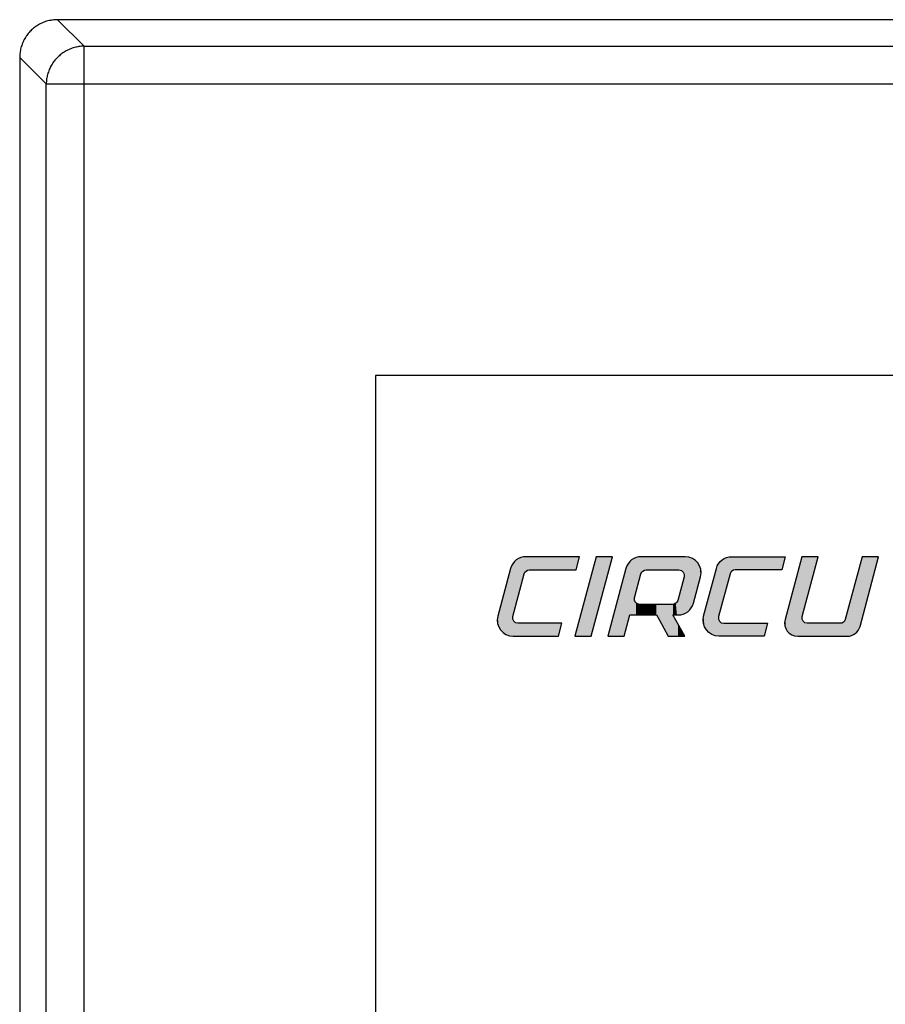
# Model space of a CAD drawing. Extents: x 10 to 287, y 22 to 188.
# Tile 14 of 22: x 128 to 150, y 141 to 167. Entities that reach past the tile are written whole.
import ezdxf

# ---------------------------------------------------------------- set-up
doc = ezdxf.new("R2010")
doc.units = 0
doc.layers.add('CAPA_1', color=7, linetype='CONTINUOUS')
doc.layers.add('COTES', color=7, linetype='CONTINUOUS')

# ---------------------------------------------------------------- blocks, each defined once
blk = doc.blocks.new('BLOCK_2')
at = {"layer": 'CAPA_1', "color": 7}
blk.add_lwpolyline([(128.29, 24.145), (128.29, 165.463)], dxfattribs=at)
blk = doc.blocks.new('BLOCK_3')
at = {"layer": 'CAPA_1', "color": 7}
blk.add_lwpolyline([(129.284, 23.151), (129.284, 166.456)], dxfattribs=at)
blk = doc.blocks.new('BLOCK_4')
at = {"layer": 'CAPA_1', "color": 7}
blk.add_lwpolyline([(136.943, 157.804), (136.943, 31.804)], dxfattribs=at)
blk = doc.blocks.new('BLOCK_12')
at = {"layer": 'CAPA_1', "color": 7}
blk.add_lwpolyline([(127.594, 166.159), (128.29, 165.463)], dxfattribs=at)
blk = doc.blocks.new('BLOCK_14')
at = {"layer": 'CAPA_1', "color": 7}
blk.add_lwpolyline([(128.587, 167.153), (129.284, 166.456)], dxfattribs=at)
blk = doc.blocks.new('BLOCK_19')
at = {"layer": 'CAPA_1', "color": 7}
blk.add_lwpolyline([(262.943, 157.804), (136.943, 157.804)], dxfattribs=at)
blk = doc.blocks.new('BLOCK_20')
at = {"layer": 'CAPA_1', "color": 7}
blk.add_lwpolyline([(128.29, 165.463), (271.595, 165.463)], dxfattribs=at)
blk = doc.blocks.new('BLOCK_21')
at = {"layer": 'CAPA_1', "color": 7}
blk.add_lwpolyline([(129.284, 166.456), (270.602, 166.456)], dxfattribs=at)
blk = doc.blocks.new('BLOCK_136')
at = {"layer": 'CAPA_1', "color": 7}
blk.add_lwpolyline([(129.284, 166.456), (129.251, 166.455), (129.218, 166.453), (129.185, 166.45), (129.151, 166.445), (129.118, 166.44), (129.085, 166.433), (129.066, 166.429), (129.033, 166.421), (129.001, 166.411), (128.969, 166.401), (128.938, 166.389), (128.907, 166.377), (128.876, 166.363), (128.846, 166.349), (128.816, 166.333), (128.787, 166.317), (128.758, 166.299), (128.73, 166.28), (128.703, 166.261), (128.687, 166.249), (128.661, 166.228), (128.635, 166.207), (128.61, 166.184), (128.586, 166.161), (128.562, 166.137), (128.54, 166.112), (128.518, 166.086), (128.497, 166.059), (128.486, 166.044), (128.466, 166.017), (128.448, 165.988), (128.43, 165.96), (128.413, 165.93), (128.398, 165.901), (128.383, 165.87), (128.37, 165.84), (128.357, 165.809), (128.346, 165.777), (128.335, 165.745), (128.326, 165.713), (128.317, 165.68), (128.313, 165.662), (128.307, 165.629), (128.301, 165.595), (128.297, 165.562), (128.294, 165.529), (128.291, 165.496), (128.29, 165.463)], dxfattribs=at)
blk = doc.blocks.new('BLOCK_333')
at = {"layer": 'CAPA_1', "color": 7}
blk.add_lwpolyline([(271.299, 167.153), (128.587, 167.153), (128.554, 167.152), (128.521, 167.151), (128.487, 167.148), (128.454, 167.144), (128.432, 167.141), (128.399, 167.135), (128.366, 167.128), (128.333, 167.12), (128.301, 167.111), (128.269, 167.101), (128.238, 167.09), (128.207, 167.078), (128.177, 167.064), (128.147, 167.05), (128.117, 167.035), (128.088, 167.019), (128.059, 167.002), (128.031, 166.983), (128.011, 166.97), (127.984, 166.95), (127.958, 166.929), (127.933, 166.908), (127.908, 166.885), (127.884, 166.863), (127.861, 166.839), (127.839, 166.814), (127.817, 166.789), (127.797, 166.762), (127.777, 166.735), (127.763, 166.716), (127.745, 166.687), (127.728, 166.659), (127.711, 166.63), (127.696, 166.6), (127.682, 166.57), (127.669, 166.54), (127.657, 166.509), (127.646, 166.478), (127.636, 166.446), (127.627, 166.413), (127.619, 166.381), (127.612, 166.348), (127.606, 166.314), (127.603, 166.293), (127.599, 166.259), (127.596, 166.226), (127.594, 166.192), (127.594, 166.159), (127.594, 23.448)], dxfattribs=at)
blk = doc.blocks.new('*U388')
at = {"layer": 'COTES', "color": 250}
for points in [[(146.023, 151.73), (145.993, 152.91), (146.023, 152.937)], [(146.043, 151.806), (146.023, 152.937), (146.043, 152.955)], [(146.086, 151.965), (146.043, 152.955), (146.086, 152.983)], [(146.1, 152.015), (146.086, 152.983), (146.1, 152.992)], [(146.162, 152.245), (146.1, 152.992), (146.162, 153.019)], [(146.228, 152.491), (146.162, 153.019), (146.228, 153.035)], [(146.254, 152.588), (146.228, 153.035), (146.254, 153.038)], [(146.272, 152.631), (146.254, 153.038), (146.272, 153.039)], [(146.298, 152.659), (146.272, 153.039), (146.298, 153.041)], [(146.385, 152.691), (146.385, 153.041), (147.145, 152.691)], [(147.145, 152.691), (146.385, 153.041), (147.145, 153.041)], [(147.235, 152.691), (147.235, 153.041), (147.611, 152.691)], [(147.611, 152.691), (147.235, 153.041), (147.611, 153.041)], [(145.893, 150.959), (145.863, 152.622), (145.893, 152.731)], [(145.917, 150.956), (145.893, 152.731), (145.917, 152.797)], [(145.893, 150.959), (145.893, 152.731), (145.917, 150.956)], [(145.949, 150.952), (145.917, 152.797), (145.949, 152.853)], [(145.917, 150.956), (145.917, 152.797), (145.949, 150.952)], [(145.951, 151.454), (145.949, 152.853), (145.951, 152.857)], [(145.962, 151.506), (145.951, 152.858), (145.962, 152.871)], [(145.951, 151.465), (145.951, 152.857), (145.951, 152.858)], [(145.975, 151.552), (145.962, 152.871), (145.975, 152.887)], [(145.993, 151.621), (145.975, 152.887), (145.993, 152.91)], [(145.863, 150.962), (145.774, 152.287), (145.863, 152.622)], [(145.863, 150.962), (145.863, 152.622), (145.893, 150.959)], [(145.774, 150.996), (145.696, 151.995), (145.774, 152.287)], [(145.774, 150.996), (145.774, 152.287), (145.863, 150.962)], [(145.696, 151.048), (145.631, 151.754), (145.696, 151.995)], [(145.696, 151.048), (145.696, 151.995), (145.774, 150.996)], [(145.631, 151.115), (145.583, 151.573), (145.631, 151.754)], [(145.631, 151.115), (145.631, 151.754), (145.696, 151.048)], [(145.553, 151.283), (145.543, 151.378), (145.553, 151.446)], [(145.557, 151.271), (145.553, 151.446), (145.557, 151.476)], [(145.553, 151.283), (145.553, 151.446), (145.557, 151.271)], [(145.583, 151.194), (145.557, 151.476), (145.583, 151.573)], [(145.557, 151.271), (145.557, 151.476), (145.583, 151.194)], [(145.583, 151.194), (145.583, 151.573), (145.631, 151.115)], [(145.949, 150.952), (145.949, 151.399), (145.951, 150.952)], [(145.951, 150.952), (145.951, 151.395), (145.951, 150.952)], [(145.951, 150.952), (145.951, 151.394), (145.962, 150.951)], [(146.385, 150.951), (146.385, 151.29), (147.145, 150.951)], [(147.145, 150.951), (146.385, 151.29), (147.145, 151.29)]]:
    blk.add_solid(points, dxfattribs=at)
at = {"layer": 'COTES', "color": 250, "extrusion": (0, 0, -1)}
for points in [[(-146.023, 151.73), (-146.023, 152.937), (-146.043, 151.806)], [(-146.043, 151.806), (-146.043, 152.955), (-146.086, 151.965)], [(-146.086, 151.965), (-146.086, 152.983), (-146.1, 152.015)], [(-146.1, 152.015), (-146.1, 152.992), (-146.162, 152.245)], [(-146.162, 152.245), (-146.162, 153.019), (-146.228, 152.491)], [(-146.228, 152.491), (-146.228, 153.035), (-146.254, 152.588)], [(-146.254, 152.588), (-146.254, 153.038), (-146.272, 152.631)], [(-146.272, 152.631), (-146.272, 153.039), (-146.298, 152.659)], [(-146.298, 152.659), (-146.298, 153.041), (-146.302, 152.663)], [(-146.302, 152.663), (-146.298, 153.041), (-146.302, 153.041)], [(-146.302, 152.663), (-146.302, 153.041), (-146.341, 152.684)], [(-146.341, 152.684), (-146.302, 153.041), (-146.341, 153.041)], [(-146.341, 152.684), (-146.341, 153.041), (-146.385, 152.691)], [(-146.385, 152.691), (-146.341, 153.041), (-146.385, 153.041)], [(-147.145, 152.691), (-147.145, 153.041), (-147.235, 152.691)], [(-147.235, 152.691), (-147.145, 153.041), (-147.235, 153.041)], [(-147.611, 152.691), (-147.611, 153.041), (-147.703, 153.041)], [(-145.949, 151.399), (-145.949, 152.853), (-145.951, 151.454)], [(-145.951, 151.465), (-145.951, 152.858), (-145.962, 151.506)], [(-145.951, 151.454), (-145.951, 152.857), (-145.951, 151.465)], [(-145.962, 151.506), (-145.962, 152.871), (-145.975, 151.552)], [(-145.975, 151.552), (-145.975, 152.887), (-145.993, 151.621)], [(-145.993, 151.621), (-145.993, 152.91), (-146.023, 151.73)], [(-145.951, 150.952), (-145.949, 151.399), (-145.951, 151.395)], [(-145.951, 150.952), (-145.951, 151.395), (-145.951, 151.394)], [(-145.962, 150.951), (-145.951, 151.394), (-145.962, 151.37)], [(-145.962, 150.951), (-145.962, 151.37), (-145.975, 150.951)], [(-145.975, 150.951), (-145.962, 151.37), (-145.975, 151.344)], [(-145.975, 150.951), (-145.975, 151.344), (-145.993, 150.951)], [(-145.993, 150.951), (-145.975, 151.344), (-145.993, 151.329)], [(-145.993, 150.951), (-145.993, 151.329), (-146.023, 150.951)], [(-146.023, 150.951), (-145.993, 151.329), (-146.023, 151.305)], [(-146.023, 150.951), (-146.023, 151.305), (-146.043, 150.951)], [(-146.043, 150.951), (-146.023, 151.305), (-146.043, 151.3)], [(-146.043, 150.951), (-146.043, 151.3), (-146.086, 150.951)], [(-146.086, 150.951), (-146.043, 151.3), (-146.086, 151.29)], [(-146.086, 150.951), (-146.086, 151.29), (-146.1, 150.951)], [(-146.1, 150.951), (-146.086, 151.29), (-146.1, 151.29)], [(-146.1, 150.951), (-146.1, 151.29), (-146.162, 150.951)], [(-146.162, 150.951), (-146.1, 151.29), (-146.162, 151.29)], [(-146.162, 150.951), (-146.162, 151.29), (-146.228, 150.951)], [(-146.228, 150.951), (-146.162, 151.29), (-146.228, 151.29)], [(-146.228, 150.951), (-146.228, 151.29), (-146.254, 150.951)], [(-146.254, 150.951), (-146.228, 151.29), (-146.254, 151.29)], [(-146.254, 150.951), (-146.254, 151.29), (-146.272, 150.951)], [(-146.272, 150.951), (-146.254, 151.29), (-146.272, 151.29)], [(-146.272, 150.951), (-146.272, 151.29), (-146.298, 150.951)], [(-146.298, 150.951), (-146.272, 151.29), (-146.298, 151.29)], [(-146.298, 150.951), (-146.298, 151.29), (-146.302, 150.951)], [(-146.302, 150.951), (-146.298, 151.29), (-146.302, 151.29)], [(-146.302, 150.951), (-146.302, 151.29), (-146.341, 150.951)], [(-146.341, 150.951), (-146.302, 151.29), (-146.341, 151.29)], [(-146.341, 150.951), (-146.341, 151.29), (-146.385, 150.951)], [(-146.385, 150.951), (-146.341, 151.29), (-146.385, 151.29)], [(-147.145, 150.951), (-147.145, 151.29), (-147.235, 151.29)]]:
    blk.add_solid(points, dxfattribs=at)
blk = doc.blocks.new('*U389')
at = {"layer": 'COTES', "color": 250}
for points in [[(142.735, 151.428), (142.608, 152.567), (142.735, 153.041)], [(142.608, 150.951), (142.173, 150.951), (142.608, 152.567)]]:
    blk.add_solid(points, dxfattribs=at)
at = {"layer": 'COTES', "color": 250, "extrusion": (0, 0, -1)}
for points in [[(-142.735, 151.428), (-142.735, 153.041), (-143.166, 153.041)], [(-142.608, 150.951), (-142.608, 152.567), (-142.735, 151.428)]]:
    blk.add_solid(points, dxfattribs=at)
blk = doc.blocks.new('*U390')
at = {"layer": 'COTES', "color": 250}
for points in [[(140.618, 151.733), (140.588, 152.91), (140.618, 152.937)], [(140.638, 151.809), (140.618, 152.937), (140.638, 152.955)], [(140.682, 151.973), (140.638, 152.955), (140.682, 152.983)], [(140.695, 152.022), (140.682, 152.983), (140.695, 152.992)], [(140.757, 152.256), (140.695, 152.992), (140.757, 153.019)], [(140.823, 152.507), (140.757, 153.019), (140.823, 153.035)], [(140.845, 152.588), (140.823, 153.035), (140.845, 153.037)], [(140.865, 152.631), (140.845, 153.037), (140.865, 153.039)], [(140.893, 152.66), (140.865, 153.039), (140.893, 153.041)], [(140.98, 152.691), (140.98, 153.041), (141.743, 152.691)], [(141.743, 152.691), (140.98, 153.041), (141.743, 153.041)], [(141.831, 152.691), (141.831, 153.041), (142.21, 152.691)], [(142.21, 152.691), (141.831, 153.041), (142.21, 153.041)], [(140.487, 150.959), (140.457, 152.618), (140.487, 152.731)], [(140.511, 150.956), (140.487, 152.731), (140.511, 152.797)], [(140.487, 150.959), (140.487, 152.731), (140.511, 150.956)], [(140.544, 150.952), (140.511, 152.797), (140.544, 152.854)], [(140.511, 150.956), (140.511, 152.797), (140.544, 150.952)], [(140.545, 151.441), (140.544, 152.854), (140.545, 152.857)], [(140.546, 151.465), (140.545, 152.857), (140.546, 152.858)], [(140.557, 151.504), (140.546, 152.858), (140.557, 152.871)], [(140.57, 151.552), (140.557, 152.871), (140.57, 152.887)], [(140.588, 151.621), (140.57, 152.887), (140.588, 152.91)], [(140.457, 150.962), (140.367, 152.281), (140.457, 152.618)], [(140.457, 150.962), (140.457, 152.618), (140.487, 150.959)], [(140.367, 150.996), (140.289, 151.989), (140.367, 152.281)], [(140.367, 150.996), (140.367, 152.281), (140.457, 150.962)], [(140.289, 151.048), (140.225, 151.749), (140.289, 151.989)], [(140.289, 151.048), (140.289, 151.989), (140.367, 150.996)], [(140.225, 151.115), (140.177, 151.569), (140.225, 151.749)], [(140.225, 151.115), (140.225, 151.749), (140.289, 151.048)], [(140.147, 151.283), (140.138, 151.378), (140.147, 151.443)], [(140.152, 151.269), (140.147, 151.443), (140.152, 151.476)], [(140.147, 151.283), (140.147, 151.443), (140.152, 151.269)], [(140.177, 151.194), (140.152, 151.476), (140.177, 151.569)], [(140.152, 151.269), (140.152, 151.476), (140.177, 151.194)], [(140.177, 151.194), (140.177, 151.569), (140.225, 151.115)], [(140.544, 150.952), (140.544, 151.399), (140.545, 150.952)], [(140.545, 150.952), (140.545, 151.395), (140.546, 150.952)], [(140.546, 150.952), (140.546, 151.393), (140.557, 150.951)], [(140.98, 150.951), (140.98, 151.29), (141.743, 150.951)], [(141.743, 150.951), (140.98, 151.29), (141.743, 151.29)]]:
    blk.add_solid(points, dxfattribs=at)
at = {"layer": 'COTES', "color": 250, "extrusion": (0, 0, -1)}
for points in [[(-140.618, 151.733), (-140.618, 152.937), (-140.638, 151.809)], [(-140.638, 151.809), (-140.638, 152.955), (-140.682, 151.973)], [(-140.682, 151.973), (-140.682, 152.983), (-140.695, 152.022)], [(-140.695, 152.022), (-140.695, 152.992), (-140.757, 152.256)], [(-140.757, 152.256), (-140.757, 153.019), (-140.823, 152.507)], [(-140.823, 152.507), (-140.823, 153.035), (-140.845, 152.588)], [(-140.845, 152.588), (-140.845, 153.037), (-140.865, 152.631)], [(-140.865, 152.631), (-140.865, 153.039), (-140.893, 152.66)], [(-140.893, 152.66), (-140.893, 153.041), (-140.896, 152.663)], [(-140.896, 152.663), (-140.893, 153.041), (-140.896, 153.041)], [(-140.896, 152.663), (-140.896, 153.041), (-140.935, 152.684)], [(-140.935, 152.684), (-140.896, 153.041), (-140.935, 153.041)], [(-140.935, 152.684), (-140.935, 153.041), (-140.98, 152.691)], [(-140.98, 152.691), (-140.935, 153.041), (-140.98, 153.041)], [(-141.743, 152.691), (-141.743, 153.041), (-141.831, 152.691)], [(-141.831, 152.691), (-141.743, 153.041), (-141.831, 153.041)], [(-142.21, 152.691), (-142.21, 153.041), (-142.301, 153.041)], [(-140.544, 151.399), (-140.544, 152.854), (-140.545, 151.441)], [(-140.545, 151.441), (-140.545, 152.857), (-140.546, 151.465)], [(-140.546, 151.465), (-140.546, 152.858), (-140.557, 151.504)], [(-140.557, 151.504), (-140.557, 152.871), (-140.57, 151.552)], [(-140.57, 151.552), (-140.57, 152.887), (-140.588, 151.621)], [(-140.588, 151.621), (-140.588, 152.91), (-140.618, 151.733)], [(-140.545, 150.952), (-140.544, 151.399), (-140.545, 151.395)], [(-140.546, 150.952), (-140.545, 151.395), (-140.546, 151.393)], [(-140.557, 150.951), (-140.546, 151.393), (-140.557, 151.371)], [(-140.557, 150.951), (-140.557, 151.371), (-140.57, 150.951)], [(-140.57, 150.951), (-140.557, 151.371), (-140.57, 151.344)], [(-140.57, 150.951), (-140.57, 151.344), (-140.588, 150.951)], [(-140.588, 150.951), (-140.57, 151.344), (-140.588, 151.329)], [(-140.588, 150.951), (-140.588, 151.329), (-140.618, 150.951)], [(-140.618, 150.951), (-140.588, 151.329), (-140.618, 151.305)], [(-140.618, 150.951), (-140.618, 151.305), (-140.638, 150.951)], [(-140.638, 150.951), (-140.618, 151.305), (-140.638, 151.3)], [(-140.638, 150.951), (-140.638, 151.3), (-140.682, 150.951)], [(-140.682, 150.951), (-140.638, 151.3), (-140.682, 151.29)], [(-140.682, 150.951), (-140.682, 151.29), (-140.695, 150.951)], [(-140.695, 150.951), (-140.682, 151.29), (-140.695, 151.29)], [(-140.695, 150.951), (-140.695, 151.29), (-140.757, 150.951)], [(-140.757, 150.951), (-140.695, 151.29), (-140.757, 151.29)], [(-140.757, 150.951), (-140.757, 151.29), (-140.823, 150.951)], [(-140.823, 150.951), (-140.757, 151.29), (-140.823, 151.29)], [(-140.823, 150.951), (-140.823, 151.29), (-140.845, 150.951)], [(-140.845, 150.951), (-140.823, 151.29), (-140.845, 151.29)], [(-140.845, 150.951), (-140.845, 151.29), (-140.865, 150.951)], [(-140.865, 150.951), (-140.845, 151.29), (-140.865, 151.29)], [(-140.865, 150.951), (-140.865, 151.29), (-140.893, 150.951)], [(-140.893, 150.951), (-140.865, 151.29), (-140.893, 151.29)], [(-140.893, 150.951), (-140.893, 151.29), (-140.896, 150.951)], [(-140.896, 150.951), (-140.893, 151.29), (-140.896, 151.29)], [(-140.896, 150.951), (-140.896, 151.29), (-140.935, 150.951)], [(-140.935, 150.951), (-140.896, 151.29), (-140.935, 151.29)], [(-140.935, 150.951), (-140.935, 151.29), (-140.98, 150.951)], [(-140.98, 150.951), (-140.935, 151.29), (-140.98, 151.29)], [(-141.743, 150.951), (-141.743, 151.29), (-141.831, 151.29)]]:
    blk.add_solid(points, dxfattribs=at)
blk = doc.blocks.new('*U391')
at = {"layer": 'COTES', "color": 250}
for points in [[(148.137, 150.951), (148.031, 152.644), (148.137, 153.041)], [(149.721, 151.416), (149.666, 152.835), (149.721, 153.041)], [(149.666, 151.209), (149.617, 152.652), (149.666, 152.835)], [(148.031, 150.951), (147.948, 152.334), (148.031, 152.644)], [(149.617, 151.104), (149.54, 152.366), (149.617, 152.652)], [(147.948, 150.96), (147.873, 152.053), (147.948, 152.334)], [(147.948, 150.96), (147.948, 152.334), (148.031, 150.951)], [(149.54, 151.022), (149.442, 151.997), (149.54, 152.366)], [(147.873, 150.988), (147.808, 151.808), (147.873, 152.053)], [(147.873, 150.988), (147.873, 152.053), (147.948, 150.96)], [(149.442, 150.969), (149.327, 151.57), (149.442, 151.997)], [(147.808, 151.031), (147.754, 151.607), (147.808, 151.808)], [(147.808, 151.031), (147.808, 151.808), (147.873, 150.988)], [(147.696, 151.209), (147.69, 151.35), (147.696, 151.388)], [(147.714, 151.153), (147.696, 151.388), (147.714, 151.457)], [(147.696, 151.209), (147.696, 151.388), (147.714, 151.153)], [(147.754, 151.087), (147.714, 151.457), (147.754, 151.607)], [(147.714, 151.153), (147.714, 151.457), (147.754, 151.087)], [(147.754, 151.087), (147.754, 151.607), (147.808, 151.031)], [(149.28, 150.951), (149.261, 151.35), (149.28, 151.392)], [(149.327, 150.951), (149.28, 151.392), (149.327, 151.57)], [(147.69, 151.227), (147.683, 151.306), (147.69, 151.35)], [(147.69, 151.227), (147.69, 151.35), (147.696, 151.209)], [(148.568, 150.951), (148.568, 151.29), (149.144, 150.951)], [(149.144, 150.951), (148.568, 151.29), (149.144, 151.29)], [(149.191, 150.951), (149.144, 151.29), (149.191, 151.298)], [(149.231, 150.951), (149.191, 151.298), (149.231, 151.318)], [(149.261, 150.951), (149.231, 151.318), (149.261, 151.35)]]:
    blk.add_solid(points, dxfattribs=at)
at = {"layer": 'COTES', "color": 250, "extrusion": (0, 0, -1)}
for points in [[(-148.137, 150.951), (-148.137, 153.041), (-148.145, 150.951)], [(-148.145, 150.951), (-148.137, 153.041), (-148.145, 153.041)], [(-148.145, 151.399), (-148.145, 153.041), (-148.148, 151.465)], [(-148.148, 151.465), (-148.145, 153.041), (-148.148, 153.041)], [(-148.148, 151.465), (-148.148, 153.041), (-148.17, 151.549)], [(-148.17, 151.549), (-148.148, 153.041), (-148.17, 153.041)], [(-148.17, 151.549), (-148.17, 153.041), (-148.217, 151.724)], [(-148.217, 151.724), (-148.17, 153.041), (-148.217, 153.041)], [(-148.217, 151.724), (-148.217, 153.041), (-148.279, 151.958)], [(-148.279, 151.958), (-148.217, 153.041), (-148.279, 153.041)], [(-148.279, 151.958), (-148.279, 153.041), (-148.568, 153.041)], [(-149.721, 151.416), (-149.721, 153.041), (-150.155, 153.041)], [(-149.666, 151.209), (-149.666, 152.835), (-149.721, 151.416)], [(-148.031, 150.951), (-148.031, 152.644), (-148.137, 150.951)], [(-149.617, 151.104), (-149.617, 152.652), (-149.666, 151.209)], [(-149.54, 151.022), (-149.54, 152.366), (-149.617, 151.104)], [(-149.442, 150.969), (-149.442, 151.997), (-149.54, 151.022)], [(-148.145, 150.951), (-148.145, 151.399), (-148.148, 150.951)], [(-148.148, 150.951), (-148.145, 151.399), (-148.148, 151.393)], [(-148.148, 150.951), (-148.148, 151.393), (-148.17, 150.951)], [(-148.17, 150.951), (-148.148, 151.393), (-148.17, 151.344)], [(-149.28, 150.951), (-149.28, 151.392), (-149.327, 150.951)], [(-149.327, 150.951), (-149.327, 151.57), (-149.442, 150.969)], [(-148.17, 150.951), (-148.17, 151.344), (-148.217, 150.951)], [(-148.217, 150.951), (-148.17, 151.344), (-148.217, 151.305)], [(-148.217, 150.951), (-148.217, 151.305), (-148.279, 150.951)], [(-148.279, 150.951), (-148.217, 151.305), (-148.279, 151.29)], [(-148.279, 150.951), (-148.279, 151.29), (-148.568, 150.951)], [(-148.568, 150.951), (-148.279, 151.29), (-148.568, 151.29)], [(-149.144, 150.951), (-149.144, 151.29), (-149.191, 150.951)], [(-149.191, 150.951), (-149.191, 151.298), (-149.231, 150.951)], [(-149.231, 150.951), (-149.231, 151.318), (-149.261, 150.951)], [(-149.261, 150.951), (-149.261, 151.35), (-149.28, 150.951)]]:
    blk.add_solid(points, dxfattribs=at)
blk = doc.blocks.new('*U392')
at = {"layer": 'COTES', "color": 250}
for points in [[(143.666, 151.509), (143.622, 152.916), (143.666, 152.955)], [(143.723, 151.509), (143.666, 152.955), (143.723, 152.992)], [(143.739, 151.509), (143.723, 152.992), (143.739, 152.998)], [(143.742, 151.953), (143.739, 152.998), (143.742, 153)], [(143.743, 151.961), (143.742, 153), (143.743, 153)], [(143.752, 151.995), (143.743, 153), (143.752, 153.004)], [(143.768, 152.055), (143.752, 153.004), (143.768, 153.011)], [(143.785, 152.119), (143.768, 153.011), (143.785, 153.019)], [(143.79, 152.134), (143.785, 153.019), (143.79, 153.02)], [(143.816, 152.231), (143.79, 153.02), (143.816, 153.026)], [(143.846, 152.343), (143.816, 153.026), (143.846, 153.034)], [(143.852, 152.367), (143.846, 153.034), (143.852, 153.035)], [(143.879, 152.465), (143.852, 153.035), (143.879, 153.038)], [(143.912, 152.588), (143.879, 153.038), (143.912, 153.04)], [(143.922, 152.611), (143.912, 153.04), (143.922, 153.041)], [(144.911, 152.691), (144.911, 153.041), (144.944, 152.687)], [(144.944, 152.687), (144.944, 153.041), (144.958, 152.682)], [(144.958, 152.682), (144.958, 153.041), (144.973, 152.676)], [(144.973, 152.676), (144.973, 153.041), (144.999, 152.659)], [(144.999, 152.659), (144.999, 153.041), (145.021, 152.637)], [(145.021, 152.637), (145.021, 153.041), (145.024, 152.631)], [(145.024, 152.631), (145.024, 153.041), (145.037, 152.61)], [(145.037, 152.61), (145.037, 153.041), (145.046, 152.582)], [(145.046, 152.582), (145.046, 153.041), (145.047, 152.58)], [(145.047, 152.58), (145.047, 153.041), (145.05, 152.548)], [(143.517, 151.115), (143.473, 152.567), (143.517, 152.731)], [(143.54, 151.201), (143.517, 152.731), (143.54, 152.797)], [(143.573, 151.326), (143.54, 152.797), (143.573, 152.857)], [(143.616, 151.484), (143.573, 152.857), (143.616, 152.91)], [(143.622, 151.509), (143.616, 152.91), (143.622, 152.916)], [(143.473, 150.951), (143.039, 150.951), (143.473, 152.567)], [(145.021, 151.531), (144.999, 152.341), (145.021, 152.42)], [(145.024, 151.532), (145.021, 152.42), (145.024, 152.431)], [(145.037, 151.537), (145.024, 152.431), (145.037, 152.479)], [(145.046, 151.542), (145.037, 152.479), (145.046, 152.515)], [(145.047, 151.542), (145.046, 152.515), (145.047, 152.519)], [(145.05, 151.543), (145.047, 152.519), (145.05, 152.548)], [(144.958, 151.515), (144.944, 152.134), (144.958, 152.187)], [(144.973, 151.519), (144.958, 152.187), (144.973, 152.244)], [(144.999, 151.525), (144.973, 152.244), (144.999, 152.341)], [(144.878, 151.509), (144.858, 151.849), (144.878, 151.891)], [(144.889, 151.509), (144.878, 151.891), (144.889, 151.932)], [(144.911, 151.511), (144.889, 151.932), (144.911, 152.011)], [(144.944, 151.513), (144.911, 152.011), (144.944, 152.134)], [(144.32, 151.509), (144.32, 151.786), (144.396, 151.37)], [(144.396, 151.37), (144.396, 151.786), (144.626, 150.951)], [(144.751, 150.951), (144.743, 151.786), (144.751, 151.788)], [(144.788, 151.509), (144.751, 151.788), (144.788, 151.794)], [(144.828, 151.509), (144.788, 151.794), (144.828, 151.816)], [(144.858, 151.509), (144.828, 151.816), (144.858, 151.849)]]:
    blk.add_solid(points, dxfattribs=at)
at = {"layer": 'COTES', "color": 250, "extrusion": (0, 0, -1)}
for points in [[(-143.666, 151.509), (-143.666, 152.955), (-143.723, 151.509)], [(-143.723, 151.509), (-143.723, 152.992), (-143.739, 151.509)], [(-143.739, 151.928), (-143.739, 152.998), (-143.742, 151.953)], [(-143.742, 151.953), (-143.742, 153), (-143.743, 151.961)], [(-143.743, 151.961), (-143.743, 153), (-143.752, 151.995)], [(-143.752, 151.995), (-143.752, 153.004), (-143.768, 152.055)], [(-143.768, 152.055), (-143.768, 153.011), (-143.785, 152.119)], [(-143.785, 152.119), (-143.785, 153.019), (-143.79, 152.134)], [(-143.79, 152.134), (-143.79, 153.02), (-143.816, 152.231)], [(-143.816, 152.231), (-143.816, 153.026), (-143.846, 152.343)], [(-143.846, 152.343), (-143.846, 153.034), (-143.852, 152.367)], [(-143.852, 152.367), (-143.852, 153.035), (-143.879, 152.465)], [(-143.879, 152.465), (-143.879, 153.038), (-143.912, 152.588)], [(-143.912, 152.588), (-143.912, 153.04), (-143.922, 152.611)], [(-143.922, 152.611), (-143.922, 153.041), (-143.931, 152.631)], [(-143.931, 152.631), (-143.922, 153.041), (-143.931, 153.041)], [(-143.931, 152.631), (-143.931, 153.041), (-143.962, 152.663)], [(-143.962, 152.663), (-143.931, 153.041), (-143.962, 153.041)], [(-143.962, 152.663), (-143.962, 153.041), (-144.001, 152.684)], [(-144.001, 152.684), (-143.962, 153.041), (-144.001, 153.041)], [(-144.001, 152.684), (-144.001, 153.041), (-144.046, 152.691)], [(-144.046, 152.691), (-144.001, 153.041), (-144.046, 153.041)], [(-144.046, 152.691), (-144.046, 153.041), (-144.32, 152.691)], [(-144.32, 152.691), (-144.046, 153.041), (-144.32, 153.041)], [(-144.32, 152.691), (-144.32, 153.041), (-144.396, 152.691)], [(-144.396, 152.691), (-144.32, 153.041), (-144.396, 153.041)], [(-144.396, 152.691), (-144.396, 153.041), (-144.626, 152.691)], [(-144.626, 152.691), (-144.396, 153.041), (-144.626, 153.041)], [(-144.626, 152.691), (-144.626, 153.041), (-144.743, 152.691)], [(-144.743, 152.691), (-144.626, 153.041), (-144.743, 153.041)], [(-144.743, 152.691), (-144.743, 153.041), (-144.751, 152.691)], [(-144.751, 152.691), (-144.743, 153.041), (-144.751, 153.041)], [(-144.751, 152.691), (-144.751, 153.041), (-144.788, 152.691)], [(-144.788, 152.691), (-144.751, 153.041), (-144.788, 153.041)], [(-144.788, 152.691), (-144.788, 153.041), (-144.828, 152.691)], [(-144.828, 152.691), (-144.788, 153.041), (-144.828, 153.041)], [(-144.828, 152.691), (-144.828, 153.041), (-144.858, 152.691)], [(-144.858, 152.691), (-144.828, 153.041), (-144.858, 153.041)], [(-144.858, 152.691), (-144.858, 153.041), (-144.878, 152.691)], [(-144.878, 152.691), (-144.858, 153.041), (-144.878, 153.041)], [(-144.878, 152.691), (-144.878, 153.041), (-144.889, 152.691)], [(-144.889, 152.691), (-144.878, 153.041), (-144.889, 153.041)], [(-144.889, 152.691), (-144.889, 153.041), (-144.911, 152.691)], [(-144.911, 152.691), (-144.889, 153.041), (-144.911, 153.041)], [(-144.944, 152.687), (-144.911, 153.041), (-144.944, 153.041)], [(-144.958, 152.682), (-144.944, 153.041), (-144.958, 153.041)], [(-144.973, 152.676), (-144.958, 153.041), (-144.973, 153.041)], [(-144.999, 152.659), (-144.973, 153.041), (-144.999, 153.041)], [(-145.021, 152.637), (-144.999, 153.041), (-145.021, 153.041)], [(-145.024, 152.631), (-145.021, 153.041), (-145.024, 153.041)], [(-145.037, 152.61), (-145.024, 153.041), (-145.037, 153.041)], [(-145.046, 152.582), (-145.037, 153.041), (-145.046, 153.041)], [(-145.047, 152.58), (-145.046, 153.041), (-145.047, 153.041)], [(-145.05, 152.548), (-145.047, 153.041), (-145.05, 153.041)], [(-145.05, 151.543), (-145.05, 153.041), (-145.061, 151.548)], [(-145.061, 151.548), (-145.05, 153.041), (-145.061, 153.041)], [(-145.061, 151.548), (-145.061, 153.041), (-145.075, 151.554)], [(-145.075, 151.554), (-145.061, 153.041), (-145.075, 153.041)], [(-145.075, 151.554), (-145.075, 153.041), (-145.085, 151.559)], [(-145.085, 151.559), (-145.075, 153.041), (-145.085, 153.04)], [(-145.085, 151.559), (-145.085, 153.04), (-145.142, 151.595)], [(-145.142, 151.595), (-145.085, 153.04), (-145.142, 153.033)], [(-145.142, 151.595), (-145.142, 153.033), (-145.174, 151.624)], [(-145.174, 151.624), (-145.142, 153.033), (-145.174, 153.029)], [(-145.174, 151.624), (-145.174, 153.029), (-145.192, 151.64)], [(-145.192, 151.64), (-145.174, 153.029), (-145.192, 153.023)], [(-145.192, 151.64), (-145.192, 153.023), (-145.234, 151.693)], [(-145.234, 151.693), (-145.192, 153.023), (-145.234, 153.007)], [(-145.234, 151.693), (-145.234, 153.007), (-145.264, 151.746)], [(-145.264, 151.746), (-145.234, 153.007), (-145.264, 152.996)], [(-145.264, 151.746), (-145.264, 152.996), (-145.268, 151.753)], [(-145.268, 151.753), (-145.264, 152.996), (-145.268, 152.994)], [(-145.268, 151.753), (-145.268, 152.994), (-145.291, 151.819)], [(-145.291, 151.819), (-145.268, 152.994), (-145.291, 152.978)], [(-145.291, 151.819), (-145.291, 152.978), (-145.342, 152.009)], [(-145.342, 152.009), (-145.291, 152.978), (-145.342, 152.945)], [(-145.342, 152.009), (-145.342, 152.945), (-145.406, 152.25)], [(-145.406, 152.25), (-145.342, 152.945), (-145.406, 152.877)], [(-143.517, 151.115), (-143.517, 152.731), (-143.54, 151.201)], [(-143.54, 151.201), (-143.54, 152.797), (-143.573, 151.326)], [(-143.573, 151.326), (-143.573, 152.857), (-143.616, 151.484)], [(-143.616, 151.484), (-143.616, 152.91), (-143.622, 151.509)], [(-143.622, 151.509), (-143.622, 152.916), (-143.666, 151.509)], [(-145.406, 152.25), (-145.406, 152.877), (-145.454, 152.43)], [(-145.454, 152.43), (-145.406, 152.877), (-145.454, 152.798)], [(-145.454, 152.43), (-145.454, 152.798), (-145.476, 152.515)], [(-145.476, 152.515), (-145.454, 152.798), (-145.476, 152.729)], [(-145.476, 152.515), (-145.476, 152.729), (-145.483, 152.559)], [(-145.483, 152.559), (-145.476, 152.729), (-145.483, 152.709)], [(-145.483, 152.559), (-145.483, 152.709), (-145.491, 152.614)], [(-143.473, 150.951), (-143.473, 152.567), (-143.517, 151.115)], [(-145.021, 151.531), (-145.021, 152.42), (-145.024, 151.532)], [(-145.024, 151.532), (-145.024, 152.431), (-145.037, 151.537)], [(-145.037, 151.537), (-145.037, 152.479), (-145.046, 151.542)], [(-145.046, 151.542), (-145.046, 152.515), (-145.047, 151.542)], [(-145.047, 151.542), (-145.047, 152.519), (-145.05, 151.543)], [(-144.958, 151.515), (-144.958, 152.187), (-144.973, 151.519)], [(-144.973, 151.519), (-144.973, 152.244), (-144.999, 151.525)], [(-144.999, 151.525), (-144.999, 152.341), (-145.021, 151.531)], [(-143.739, 151.509), (-143.739, 151.928), (-143.742, 151.509)], [(-143.742, 151.509), (-143.739, 151.928), (-143.742, 151.897)], [(-143.742, 151.509), (-143.742, 151.897), (-143.743, 151.509)], [(-143.743, 151.509), (-143.742, 151.897), (-143.743, 151.894)], [(-143.743, 151.509), (-143.743, 151.894), (-143.752, 151.509)], [(-143.752, 151.509), (-143.743, 151.894), (-143.752, 151.867)], [(-144.878, 151.509), (-144.878, 151.891), (-144.889, 151.509)], [(-144.889, 151.509), (-144.889, 151.932), (-144.911, 151.511)], [(-144.911, 151.511), (-144.911, 152.011), (-144.944, 151.513)], [(-144.944, 151.513), (-144.944, 152.134), (-144.958, 151.515)], [(-143.752, 151.509), (-143.752, 151.867), (-143.768, 151.509)], [(-143.768, 151.509), (-143.752, 151.867), (-143.768, 151.841)], [(-143.768, 151.509), (-143.768, 151.841), (-143.785, 151.509)], [(-143.785, 151.509), (-143.768, 151.841), (-143.785, 151.823)], [(-143.785, 151.509), (-143.785, 151.823), (-143.79, 151.509)], [(-143.79, 151.509), (-143.785, 151.823), (-143.79, 151.819)], [(-143.79, 151.509), (-143.79, 151.819), (-143.816, 151.509)], [(-143.816, 151.509), (-143.79, 151.819), (-143.816, 151.801)], [(-143.816, 151.509), (-143.816, 151.801), (-143.846, 151.509)], [(-143.846, 151.509), (-143.816, 151.801), (-143.846, 151.79)], [(-143.846, 151.509), (-143.846, 151.79), (-143.852, 151.509)], [(-143.852, 151.509), (-143.846, 151.79), (-143.852, 151.79)], [(-143.852, 151.509), (-143.852, 151.79), (-143.879, 151.509)], [(-143.879, 151.509), (-143.852, 151.79), (-143.879, 151.786)], [(-143.879, 151.509), (-143.879, 151.786), (-143.912, 151.509)], [(-143.912, 151.509), (-143.879, 151.786), (-143.912, 151.786)], [(-143.912, 151.509), (-143.912, 151.786), (-143.922, 151.509)], [(-143.922, 151.509), (-143.912, 151.786), (-143.922, 151.786)], [(-143.922, 151.509), (-143.922, 151.786), (-143.931, 151.509)], [(-143.931, 151.509), (-143.922, 151.786), (-143.931, 151.786)], [(-143.931, 151.509), (-143.931, 151.786), (-143.962, 151.509)], [(-143.962, 151.509), (-143.931, 151.786), (-143.962, 151.786)], [(-143.962, 151.509), (-143.962, 151.786), (-144.001, 151.509)], [(-144.001, 151.509), (-143.962, 151.786), (-144.001, 151.786)], [(-144.001, 151.509), (-144.001, 151.786), (-144.046, 151.509)], [(-144.046, 151.509), (-144.001, 151.786), (-144.046, 151.786)], [(-144.046, 151.509), (-144.046, 151.786), (-144.32, 151.509)], [(-144.32, 151.509), (-144.046, 151.786), (-144.32, 151.786)], [(-144.396, 151.37), (-144.32, 151.786), (-144.396, 151.786)], [(-144.626, 150.951), (-144.396, 151.786), (-144.626, 151.786)], [(-144.626, 150.951), (-144.626, 151.786), (-144.743, 150.951)], [(-144.743, 150.951), (-144.626, 151.786), (-144.743, 151.786)], [(-144.743, 150.951), (-144.743, 151.786), (-144.751, 150.951)], [(-144.751, 151.509), (-144.751, 151.788), (-144.788, 151.509)], [(-144.788, 151.509), (-144.788, 151.794), (-144.828, 151.509)], [(-144.828, 151.509), (-144.828, 151.816), (-144.858, 151.509)], [(-144.858, 151.509), (-144.858, 151.849), (-144.878, 151.509)], [(-144.751, 150.951), (-144.751, 151.509), (-144.788, 150.951)], [(-144.788, 150.951), (-144.751, 151.509), (-144.788, 151.442)], [(-144.788, 150.951), (-144.788, 151.442), (-144.828, 150.951)], [(-144.828, 150.951), (-144.788, 151.442), (-144.828, 151.371)], [(-144.828, 150.951), (-144.828, 151.371), (-144.858, 150.951)], [(-144.858, 150.951), (-144.828, 151.371), (-144.858, 151.315)], [(-144.858, 150.951), (-144.858, 151.315), (-144.878, 150.951)], [(-144.878, 150.951), (-144.858, 151.315), (-144.878, 151.279)], [(-144.878, 150.951), (-144.878, 151.279), (-144.889, 150.951)], [(-144.889, 150.951), (-144.878, 151.279), (-144.889, 151.259)], [(-144.889, 150.951), (-144.889, 151.259), (-144.911, 150.951)], [(-144.911, 150.951), (-144.889, 151.259), (-144.911, 151.221)], [(-144.911, 150.951), (-144.911, 151.221), (-144.944, 150.951)], [(-144.944, 150.951), (-144.911, 151.221), (-144.944, 151.162)], [(-144.944, 150.951), (-144.944, 151.162), (-144.958, 150.951)], [(-144.958, 150.951), (-144.944, 151.162), (-144.958, 151.136)], [(-144.958, 150.951), (-144.958, 151.136), (-144.973, 150.951)], [(-144.973, 150.951), (-144.958, 151.136), (-144.973, 151.108)], [(-144.973, 150.951), (-144.973, 151.108), (-144.999, 150.951)], [(-144.999, 150.951), (-144.973, 151.108), (-144.999, 151.061)], [(-144.999, 150.951), (-144.999, 151.061), (-145.021, 150.951)], [(-145.021, 150.951), (-144.999, 151.061), (-145.021, 151.023)], [(-145.021, 150.951), (-145.021, 151.023), (-145.024, 150.951)], [(-145.024, 150.951), (-145.021, 151.023), (-145.024, 151.017)], [(-145.024, 150.951), (-145.024, 151.017), (-145.037, 150.951)], [(-145.037, 150.951), (-145.024, 151.017), (-145.037, 150.994)], [(-145.037, 150.951), (-145.037, 150.994), (-145.046, 150.951)], [(-145.046, 150.951), (-145.037, 150.994), (-145.046, 150.977)], [(-145.046, 150.951), (-145.046, 150.977), (-145.047, 150.951)], [(-145.047, 150.951), (-145.046, 150.977), (-145.047, 150.976)], [(-145.047, 150.951), (-145.047, 150.976), (-145.05, 150.951)], [(-145.05, 150.951), (-145.047, 150.976), (-145.05, 150.97)], [(-145.05, 150.951), (-145.05, 150.97), (-145.061, 150.951)]]:
    blk.add_solid(points, dxfattribs=at)
blk = doc.blocks.new('BLOCK_368')
at = {"layer": 'COTES'}
blk.add_lwpolyline([(142.173, 150.951), (142.608, 150.951), (143.166, 153.041), (142.735, 153.041), (142.173, 150.951)], dxfattribs=at)
for points, knots in [([(142.21, 152.691), (142.21, 152.691), (140.98, 152.691), (140.98, 152.691), (140.98, 152.691), (140.98, 152.691), (140.98, 152.691), (140.919, 152.691), (140.863, 152.651), (140.845, 152.588), (140.845, 152.588), (140.845, 152.588), (140.845, 152.588), (140.845, 152.588), (140.546, 151.465), (140.546, 151.465), (140.546, 151.465), (140.546, 151.465), (140.546, 151.465), (140.52, 151.374), (140.589, 151.29), (140.682, 151.29), (140.682, 151.29), (140.682, 151.29), (140.682, 151.29), (140.682, 151.29), (141.831, 151.29), (141.831, 151.29), (141.831, 151.29), (141.743, 150.951), (141.743, 150.951), (141.743, 150.951), (140.557, 150.951), (140.557, 150.951), (140.557, 150.951), (140.557, 150.951), (140.557, 150.951), (140.28, 150.951), (140.083, 151.213), (140.152, 151.476), (140.152, 151.476), (140.152, 151.476), (140.152, 151.476), (140.152, 151.476), (140.487, 152.731), (140.487, 152.731), (140.487, 152.731), (140.487, 152.731), (140.487, 152.731), (140.538, 152.915), (140.703, 153.041), (140.893, 153.041), (140.893, 153.041), (140.893, 153.041), (140.893, 153.041), (140.893, 153.041), (142.301, 153.041), (142.301, 153.041), (142.301, 153.041), (142.21, 152.691), (142.21, 152.691)], [0, 0, 0, 0, 1, 1, 1, 2, 2, 2, 3, 3, 3, 4, 4, 4, 5, 5, 5, 6, 6, 6, 7, 7, 7, 8, 8, 8, 9, 9, 9, 10, 10, 10, 11, 11, 11, 12, 12, 12, 13, 13, 13, 14, 14, 14, 15, 15, 15, 16, 16, 16, 17, 17, 17, 18, 18, 18, 19, 19, 19, 20, 20, 20, 20]), ([(144.396, 153.041), (144.396, 153.041), (145.075, 153.041), (145.075, 153.041), (145.349, 153.041), (145.549, 152.78), (145.476, 152.515), (145.476, 152.515), (145.291, 151.819), (145.291, 151.819), (145.243, 151.636), (145.075, 151.509), (144.889, 151.509), (144.889, 151.509), (144.751, 151.509), (144.751, 151.509), (144.751, 151.509), (145.061, 150.951), (145.061, 150.951), (145.061, 150.951), (144.626, 150.951), (144.626, 150.951), (144.626, 150.951), (144.396, 151.37), (144.396, 151.37), (144.396, 151.37), (144.32, 151.509), (144.32, 151.509), (144.32, 151.509), (143.622, 151.509), (143.622, 151.509), (143.622, 151.509), (143.473, 150.951), (143.473, 150.951), (143.473, 150.951), (143.039, 150.951), (143.039, 150.951), (143.039, 150.951), (143.517, 152.731), (143.517, 152.731), (143.564, 152.915), (143.732, 153.041), (143.922, 153.041), (143.922, 153.041), (144.396, 153.041), (144.396, 153.041)], [0, 0, 0, 0, 1, 1, 1, 2, 2, 2, 3, 3, 3, 4, 4, 4, 5, 5, 5, 6, 6, 6, 7, 7, 7, 8, 8, 8, 9, 9, 9, 10, 10, 10, 11, 11, 11, 12, 12, 12, 13, 13, 13, 14, 14, 14, 15, 15, 15, 15]), ([(146.385, 152.691), (146.385, 152.691), (147.611, 152.691), (147.611, 152.691), (147.611, 152.691), (147.703, 153.041), (147.703, 153.041), (147.703, 153.041), (146.298, 153.041), (146.298, 153.041), (146.298, 153.041), (146.298, 153.041), (146.298, 153.041), (146.108, 153.041), (145.944, 152.915), (145.893, 152.731), (145.893, 152.731), (145.893, 152.731), (145.893, 152.731), (145.893, 152.731), (145.557, 151.476), (145.557, 151.476), (145.557, 151.476), (145.557, 151.476), (145.557, 151.476), (145.488, 151.213), (145.689, 150.951), (145.962, 150.951), (145.962, 150.951), (145.962, 150.951), (145.962, 150.951), (145.962, 150.951), (147.145, 150.951), (147.145, 150.951), (147.145, 150.951), (147.235, 151.29), (147.235, 151.29), (147.235, 151.29), (146.086, 151.29), (146.086, 151.29), (146.086, 151.29), (146.086, 151.29), (146.086, 151.29), (145.995, 151.29), (145.926, 151.374), (145.951, 151.465), (145.951, 151.465), (145.951, 151.465), (145.951, 151.465), (145.951, 151.465), (146.254, 152.588), (146.254, 152.588), (146.254, 152.588), (146.254, 152.588), (146.254, 152.588), (146.269, 152.651), (146.323, 152.691), (146.385, 152.691), (146.385, 152.691), (146.385, 152.691), (146.385, 152.691)], [0, 0, 0, 0, 1, 1, 1, 2, 2, 2, 3, 3, 3, 4, 4, 4, 5, 5, 5, 6, 6, 6, 7, 7, 7, 8, 8, 8, 9, 9, 9, 10, 10, 10, 11, 11, 11, 12, 12, 12, 13, 13, 13, 14, 14, 14, 15, 15, 15, 16, 16, 16, 17, 17, 17, 18, 18, 18, 19, 19, 19, 20, 20, 20, 20]), ([(148.568, 153.041), (148.568, 153.041), (148.148, 151.465), (148.148, 151.465), (148.148, 151.465), (148.148, 151.465), (148.148, 151.465), (148.123, 151.374), (148.188, 151.29), (148.279, 151.29), (148.279, 151.29), (148.279, 151.29), (148.279, 151.29), (148.279, 151.29), (149.144, 151.29), (149.144, 151.29), (149.144, 151.29), (149.144, 151.29), (149.144, 151.29), (149.21, 151.29), (149.265, 151.33), (149.28, 151.392), (149.28, 151.392), (149.28, 151.392), (149.28, 151.392), (149.28, 151.392), (149.721, 153.041), (149.721, 153.041), (149.721, 153.041), (150.155, 153.041), (150.155, 153.041), (150.155, 153.041), (149.666, 151.209), (149.666, 151.209), (149.666, 151.209), (149.666, 151.209), (149.666, 151.209), (149.622, 151.055), (149.488, 150.951), (149.327, 150.951), (149.327, 150.951), (149.327, 150.951), (149.327, 150.951), (149.327, 150.951), (148.031, 150.951), (148.031, 150.951), (148.031, 150.951), (148.031, 150.951), (148.031, 150.951), (147.802, 150.951), (147.634, 151.168), (147.696, 151.388), (147.696, 151.388), (147.696, 151.388), (147.696, 151.388), (147.696, 151.388), (148.137, 153.041), (148.137, 153.041), (148.137, 153.041), (148.568, 153.041), (148.568, 153.041)], [0, 0, 0, 0, 1, 1, 1, 2, 2, 2, 3, 3, 3, 4, 4, 4, 5, 5, 5, 6, 6, 6, 7, 7, 7, 8, 8, 8, 9, 9, 9, 10, 10, 10, 11, 11, 11, 12, 12, 12, 13, 13, 13, 14, 14, 14, 15, 15, 15, 16, 16, 16, 17, 17, 17, 18, 18, 18, 19, 19, 19, 20, 20, 20, 20]), ([(144.396, 151.786), (144.396, 151.786), (144.743, 151.786), (144.743, 151.786), (144.806, 151.786), (144.86, 151.829), (144.878, 151.891), (144.878, 151.891), (145.046, 152.515), (145.046, 152.515), (145.067, 152.604), (145.002, 152.691), (144.911, 152.691), (144.911, 152.691), (144.396, 152.691), (144.396, 152.691), (144.396, 152.691), (144.046, 152.691), (144.046, 152.691), (143.984, 152.691), (143.93, 152.651), (143.912, 152.588), (143.912, 152.588), (143.743, 151.961), (143.743, 151.961), (143.721, 151.873), (143.787, 151.786), (143.879, 151.786), (143.879, 151.786), (144.396, 151.786), (144.396, 151.786)], [0, 0, 0, 0, 1, 1, 1, 2, 2, 2, 3, 3, 3, 4, 4, 4, 5, 5, 5, 6, 6, 6, 7, 7, 7, 8, 8, 8, 9, 9, 9, 10, 10, 10, 10])]:
    blk.add_open_spline(points, degree=3, knots=knots, dxfattribs=at)
at = {"layer": 'COTES', "color": 250}
for name in ['*U390', '*U389', '*U392', '*U388', '*U391']:
    blk.add_blockref(name, (0, 0), dxfattribs=at)

msp = doc.modelspace()

# ---------------------------------------------------------------- block references
at = {"layer": 'CAPA_1'}
for name in ['BLOCK_333', 'BLOCK_14', 'BLOCK_136', 'BLOCK_3', 'BLOCK_21', 'BLOCK_12', 'BLOCK_2', 'BLOCK_20', 'BLOCK_4', 'BLOCK_19']:
    msp.add_blockref(name, (0, 0), dxfattribs=at)
at = {"layer": 'COTES'}
msp.add_blockref('BLOCK_368', (0, 0), dxfattribs=at)

doc.saveas('drawing.dxf')
